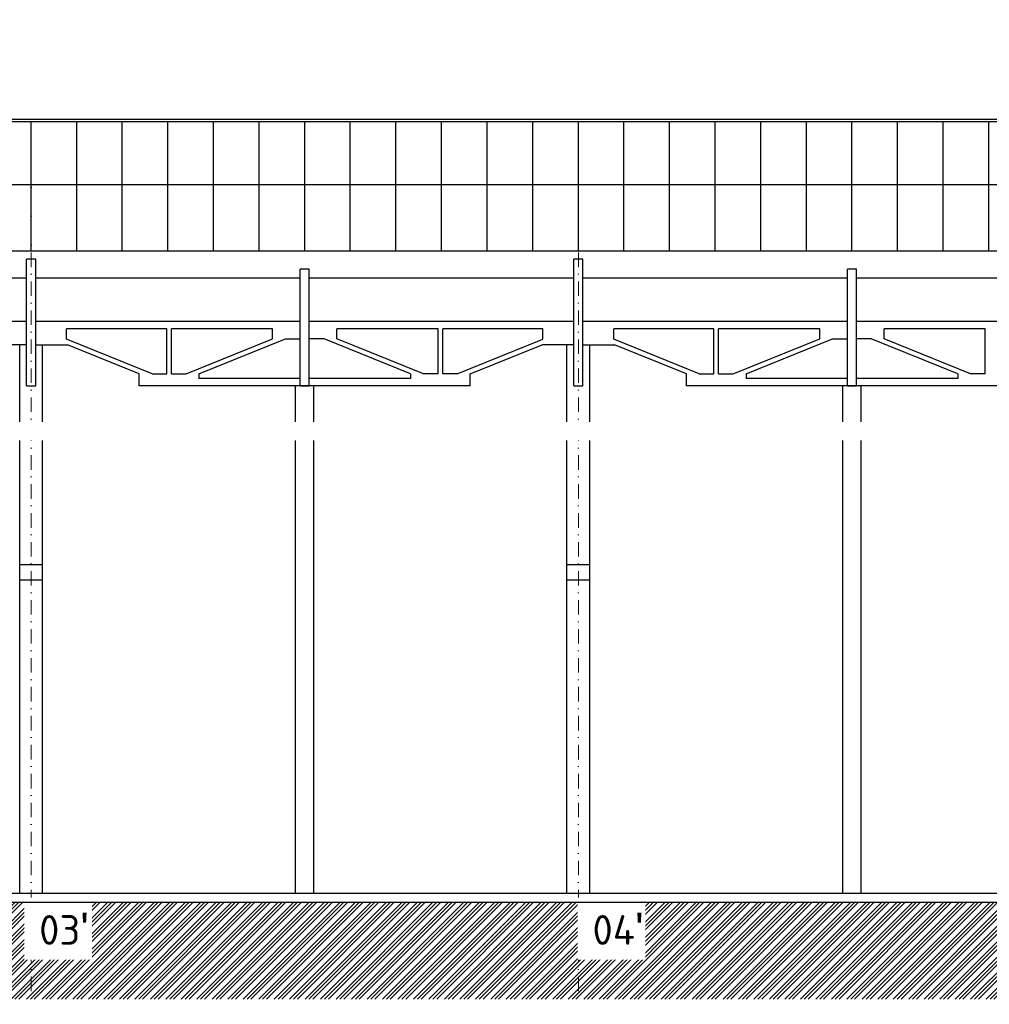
# Model space of a CAD drawing. Header units: millimetres. Extents: x -29085 to 3627694, y -159961 to 2281735.
# Tile 84 of 229: x 243678 to 264941, y 47208 to 68798. Entities that reach past the tile are written whole.
import ezdxf
from ezdxf import colors
from ezdxf.entities.mleader import LeaderData, LeaderLine
from ezdxf.math import Vec2, Vec3

# ---------------------------------------------------------------- set-up
doc = ezdxf.new("R2010")
doc.units = ezdxf.units.MM
doc.linetypes.add('DASHDOT', pattern=[25.4, 12.7, -6.35, 0, -6.35])
doc.styles.add('A99_popis', font='isocpeur.ttf')
doc.styles.add('ad_popis 100', font='isocpeur.ttf', dxfattribs={"height": 200})

msp = doc.modelspace()

# ---------------------------------------------------------------- hatches: boundary and pattern name
at = {"linetype": 'Continuous', "lineweight": 0}
h = msp.add_hatch(dxfattribs=at)
h.set_pattern_fill('ZEM_PUVODNI', color=251, scale=0.3, angle=90)
h.set_pattern_definition([(225, (-794946.05, 268613.25), (169.705627, -169.705627), []), (225, (-795030.9, 268613.25), (169.705627, -169.705627), []), (225, (-795115.76, 268613.25), (169.705627, -169.705627), [])])
h.paths.add_polyline_path([(210059, 49348.3), (210059, 47323.3), (369396.5, 47323.3), (369396.5, 49228.3), (365029, 49228.3), (365029, 49448.3), (219829, 49448.3), (219829, 49348.3), (219379, 49348.3)])

# ---------------------------------------------------------------- linework, layer by layer
at = {"color": 251}
for p, q in [((358429, 66610.6), (225979, 66610.6)), ((358379, 66560.6), (226029, 66560.6)), ((243929, 63729.2), (243929, 66560.6)), ((244929, 63729.2), (244929, 66560.6)), ((245929, 63729.2), (245929, 66560.6)), ((246929, 63729.2), (246929, 66560.6)), ((247929, 63729.2), (247929, 66560.6)), ((248929, 63729.2), (248929, 66560.6)), ((249929, 63729.2), (249929, 66560.6)), ((250929, 63729.2), (250929, 66560.6)), ((251929, 63729.2), (251929, 66560.6)), ((252929, 63729.2), (252929, 66560.6)), ((253929, 63729.2), (253929, 66560.6)), ((254929, 63729.2), (254929, 66560.6)), ((255929, 63729.2), (255929, 66560.6)), ((256929, 63729.2), (256929, 66560.6)), ((257929, 63729.2), (257929, 66560.6)), ((258929, 63729.2), (258929, 66560.6)), ((259929, 63729.2), (259929, 66560.6)), ((260929, 63729.2), (260929, 66560.6)), ((261929, 63729.2), (261929, 66560.6)), ((262929, 63729.2), (262929, 66560.6)), ((263929, 63729.2), (263929, 66560.6)), ((264929, 63729.2), (264929, 66560.6)), ((226029, 65181.2), (358379, 65181.2)), ((226029, 63729.2), (358379, 63729.2)), ((243829, 60768.3), (243829, 63548.3)), ((244029, 63548.3), (243829, 63548.3)), ((243829, 60768.3), (243829, 63548.3)), ((244029, 63548.3), (243829, 63548.3)), ((244029, 60768.3), (244029, 63548.3)), ((244029, 60768.3), (244029, 63548.3)), ((255829, 60768.3), (255829, 63548.3)), ((256029, 63548.3), (255829, 63548.3)), ((255829, 60768.3), (255829, 63548.3)), ((256029, 63548.3), (255829, 63548.3)), ((256029, 60768.3), (256029, 63548.3)), ((256029, 60768.3), (256029, 63548.3)), ((249829, 60768.3), (249829, 63328.3)), ((250029, 63328.3), (249829, 63328.3)), ((250029, 60768.3), (250029, 63328.3)), ((261829, 60768.3), (261829, 63328.3)), ((262029, 63328.3), (261829, 63328.3)), ((262029, 60768.3), (262029, 63328.3)), ((243829, 63132.8), (238029, 63132.8)), ((249829, 63132.8), (244029, 63132.8)), ((255829, 63132.8), (250029, 63132.8)), ((261829, 63132.8), (256029, 63132.8)), ((267829, 63132.8), (262029, 63132.8)), ((243829, 62178.3), (238029, 62178.3)), ((249829, 62178.3), (244029, 62178.3)), ((246904, 62017.3), (244705.8, 62017.3)), ((244705.8, 61794.4), (244705.8, 62017.3)), ((246904, 61030.1), (246904, 62017.3)), ((249221.6, 62017.3), (247004, 62017.3)), ((247004, 61030.1), (247004, 62017.3)), ((249221.6, 61802.3), (249221.6, 62017.3)), ((255829, 62178.3), (250029, 62178.3)), ((252854, 62017.3), (250636.3, 62017.3)), ((250636.3, 61802.3), (250636.3, 62017.3)), ((252854, 61030.1), (252854, 62017.3)), ((255152.1, 62017.3), (252954, 62017.3)), ((252954, 61030.1), (252954, 62017.3)), ((255152.1, 61794.4), (255152.1, 62017.3)), ((261829, 62178.3), (256029, 62178.3)), ((258904, 62017.3), (256705.8, 62017.3)), ((256705.8, 61794.4), (256705.8, 62017.3)), ((258904, 61030.1), (258904, 62017.3)), ((261221.6, 62017.3), (259004, 62017.3)), ((259004, 61030.1), (259004, 62017.3)), ((261221.6, 61802.3), (261221.6, 62017.3)), ((267829, 62178.3), (262029, 62178.3)), ((264854, 62017.3), (262636.3, 62017.3)), ((262636.3, 61802.3), (262636.3, 62017.3)), ((264854, 61030.1), (264854, 62017.3)), ((246582.4, 61030.1), (244705.8, 61794.4)), ((247325.5, 61030.1), (249221.6, 61802.3)), ((247609.5, 61030.1), (249505.6, 61802.3)), ((249505.6, 61802.3), (249829, 61802.3)), ((250352.3, 61802.3), (250029, 61802.3)), ((252248.5, 61030.1), (250352.3, 61802.3)), ((252532.4, 61030.1), (250636.3, 61802.3)), ((253275.5, 61030.1), (255152.1, 61794.4)), ((258582.4, 61030.1), (256705.8, 61794.4)), ((259325.5, 61030.1), (261221.6, 61802.3)), ((259609.5, 61030.1), (261505.6, 61802.3)), ((261505.6, 61802.3), (261829, 61802.3)), ((262352.3, 61802.3), (262029, 61802.3)), ((264248.5, 61030.1), (262352.3, 61802.3)), ((264532.4, 61030.1), (262636.3, 61802.3)), ((243829, 61671.4), (243134.1, 61671.4)), ((243679, 49648.3), (243679, 61671.4)), ((244029, 61671.4), (244723.8, 61671.4)), ((244179, 49648.3), (244179, 61671.4)), ((246298.5, 61030.1), (244723.8, 61671.4)), ((253559.5, 61030.1), (255134.1, 61671.4)), ((255829, 61671.4), (255134.1, 61671.4)), ((255679, 49648.3), (255679, 61671.4)), ((256029, 61671.4), (256723.8, 61671.4)), ((256179, 49648.3), (256179, 61671.4)), ((258298.5, 61030.1), (256723.8, 61671.4)), ((246298.5, 60768.3), (246298.5, 61030.1)), ((246582.4, 61030.1), (246904, 61030.1)), ((247004, 61030.1), (247325.5, 61030.1)), ((247609.5, 61030.1), (247609.5, 60929.2)), ((249829, 60929.2), (247609.5, 60929.2)), ((252248.5, 60929.2), (250029, 60929.2)), ((252248.5, 61030.1), (252248.5, 60929.2)), ((252854, 61030.1), (252532.4, 61030.1)), ((253275.5, 61030.1), (252954, 61030.1)), ((253559.5, 60768.3), (253559.5, 61030.1)), ((258298.5, 60768.3), (258298.5, 61030.1)), ((258582.4, 61030.1), (258904, 61030.1)), ((259004, 61030.1), (259325.5, 61030.1)), ((259609.5, 61030.1), (259609.5, 60929.2)), ((261829, 60929.2), (259609.5, 60929.2)), ((264248.5, 60929.2), (262029, 60929.2)), ((264248.5, 61030.1), (264248.5, 60929.2)), ((264854, 61030.1), (264532.4, 61030.1)), ((243829, 60768.3), (244029, 60768.3)), ((253559.5, 60768.3), (246298.5, 60768.3)), ((249729, 49648.3), (249729, 60768.3)), ((249829, 60768.3), (250029, 60768.3)), ((250129, 49648.3), (250129, 60768.3)), ((255829, 60768.3), (256029, 60768.3)), ((265559.5, 60768.3), (258298.5, 60768.3)), ((261729, 49648.3), (261729, 60768.3)), ((261829, 60768.3), (262029, 60768.3)), ((262129, 49648.3), (262129, 60768.3)), ((244179, 56847.9), (243679, 56847.9)), ((256179, 56847.9), (255679, 56847.9)), ((244179, 56508.3), (243679, 56508.3)), ((256179, 56508.3), (255679, 56508.3)), ((220179, 49648.3), (364729, 49648.3))]:
    msp.add_line(p, q, dxfattribs=at)
at = {"color": 251, "linetype": 'DASHDOT', "lineweight": 5, "ltscale": 25}
for p, q in [((243929, 65598.3), (243929, 47208.3)), ((255929, 65598.3), (255929, 47208.3))]:
    msp.add_line(p, q, dxfattribs=at)

# ---------------------------------------------------------------- next in the draw order: texts
at = {"color": 251, "lineweight": 0, "char_height": 650, "attachment_point": 1, "style": 'ad_popis 100', "bg_fill": 2}
for s, insert in [("03{\\fArial|b0|i0|c238|p34;\\H1.08333x;'}", (244104, 49218.3)), ("04{\\fArial|b0|i0|c238|p34;\\H1.08333x;'}", (256239, 49218.3))]:
    msp.add_mtext_dynamic_manual_height_columns(s, width=832.5, gutter_width=1000, heights=[0], dxfattribs=dict(at, insert=insert))

# ---------------------------------------------------------------- next in the draw order: leaders
at = {"color": 251, "lineweight": 9}
ml = msp.add_multileader_mtext('Standard', dxfattribs=at)
ml.set_content('\\A1;{\\C256;demontáž pásového světlíku}', color=1, style='A99_popis')
ml.set_leader_properties(color=256, linetype='ByLayer', lineweight=-1)
ml.build(insert=Vec2(0, 0))
ml.multileader.update_dxf_attribs({"dogleg_length": 1, "arrow_head_size": 300, "scale": 200})
ctx = ml.context
ctx.base_point, ctx.scale, ctx.char_height, ctx.arrow_head_size, ctx.landing_gap_size, ctx.plane_origin = Vec3(229029, 68458.3), 200, 400, 300, 250, Vec3(231834, 60672.1)
notes = []
notes.append((ctx, [(0, (1, 1, 0), (228384, 68458.3), (1, 0), 645, [(0, [(228384, 66610.6)], 0, [])])]))
ctx.mtext.insert, ctx.mtext.width, ctx.mtext.defined_height, ctx.mtext.flow_direction = Vec3(229279, 68718.3), 7477.425, 1693.3, 5
ctx.mtext.has_bg_fill, ctx.mtext.bg_color, ctx.mtext.bg_scale_factor, ctx.mtext.bg_transparency, ctx.mtext.use_window_bg_color = 1, -1073741824, 1, 0, 1
ml = msp.add_multileader_mtext('Standard', dxfattribs=at)
ml.set_content('\\A1;{\\C256;vybourání oken a dozdění okenních otvorů}', color=1, style='A99_popis')
ml.set_leader_properties(color=256, linetype='ByLayer', lineweight=-1)
ml.build(insert=Vec2(0, 0))
ml.multileader.update_dxf_attribs({"dogleg_length": 1, "arrow_head_size": 300, "scale": 200})
ctx = ml.context
ctx.base_point, ctx.scale, ctx.char_height, ctx.arrow_head_size, ctx.landing_gap_size, ctx.plane_origin = Vec3(212971.5, 59778), 200, 400, 300, 250, Vec3(215114, 48932.2)
notes.append((ctx, [(0, (1, 1, 0), (218256.5, 59778), (-1, 0), 585, [(0, [(219379, 59778.3)], 0, [])])]))
ctx.mtext.insert, ctx.mtext.width, ctx.mtext.defined_height, ctx.mtext.flow_direction = Vec3(213221.5, 59978), 4450, 1693.3, 5
ctx.mtext.has_bg_fill, ctx.mtext.bg_color, ctx.mtext.bg_scale_factor, ctx.mtext.bg_transparency, ctx.mtext.use_window_bg_color = 1, -1073741824, 1, 0, 1
for ctx, leaders in notes:
    for number, flags, end, landing, length, lines in leaders:
        leader = LeaderData()
        leader.index, (leader.has_last_leader_line, leader.has_dogleg_vector, leader.attachment_direction) = number, flags
        leader.last_leader_point, leader.dogleg_vector, leader.dogleg_length = Vec3(end), Vec3(landing), length
        for number, points, colour, breaks in lines:
            line = LeaderLine()
            line.index, line.vertices, line.color, line.breaks = number, Vec3.list(points), colors.encode_raw_color(colour), breaks
            leader.lines.append(line)
        ctx.leaders.append(leader)

# ---------------------------------------------------------------- next in the draw order: linework, layer by layer
at = {"color": 251}
msp.add_line((219829, 49448.3), (364729, 49448.3), dxfattribs=at)

doc.saveas('drawing.dxf')
